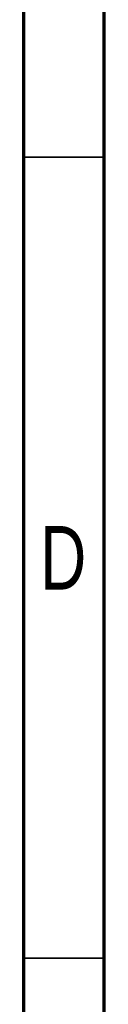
# Paper-space layout 'Sheet2' of a CAD drawing. Header units: millimetres. Extents: x 15 to 415, y 5 to 473.
# Tile 9 of 30: x 15 to 20, y 146 to 207. Entities that reach past the tile are written whole.
import ezdxf

# ---------------------------------------------------------------- set-up
doc = ezdxf.new("R2010")
doc.units = ezdxf.units.MM
doc.styles.add('SLDTEXTSTYLE0', font='TXT', dxfattribs={"width": 0.75})

psp = doc.layouts.new('Sheet2')

# ---------------------------------------------------------------- linework, layer by layer
at = {"color": 7, "linetype": 'Continuous', "lineweight": 70}
for p, q in [((15, 5), (15, 292)), ((20, 10), (20, 287))]:
    psp.add_line(p, q, dxfattribs=at)
at = {"color": 7, "linetype": 'Continuous', "lineweight": 35}
for p, q in [((20, 198.5), (15, 198.5)), ((15, 148.5), (20, 148.5)), ((20, 148.5), (15, 148.5))]:
    psp.add_line(p, q, dxfattribs=at)

# ---------------------------------------------------------------- texts
at = {"color": 7, "linetype": 'Continuous', "lineweight": 0, "insert": (17.453, 175.484), "char_height": 3.969, "attachment_point": 2, "style": 'SLDTEXTSTYLE0'}
psp.add_mtext('D', dxfattribs=at)

doc.saveas('drawing.dxf')
